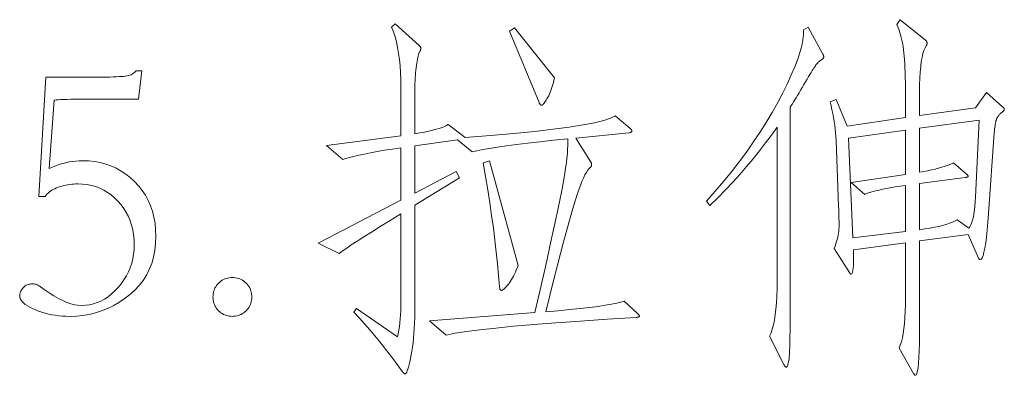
# Model space of a CAD drawing. Extents: x 0 to 1189, y 0 to 841.
# Tile 8 of 132: x 30 to 44, y 63 to 68. Entities that reach past the tile are written whole.
import ezdxf

# ---------------------------------------------------------------- set-up
doc = ezdxf.new("R2010")
doc.units = 0

msp = doc.modelspace()

# ---------------------------------------------------------------- linework, layer by layer
at = {"color": 7, "lineweight": 13}
for points in [[(39.069, 64.03), (39.074, 64.025), (39.079, 64.02), (39.083, 64.016), (39.086, 64.011), (39.089, 64.007), (39.092, 64.003), (39.093, 64), (39.095, 63.996), (39.096, 63.993), (39.096, 63.991), (39.095, 63.988), (39.094, 63.986), (39.091, 63.983), (39.088, 63.981), (39.084, 63.979), (39.079, 63.978), (39.072, 63.976), (39.065, 63.975), (39.057, 63.973), (39.048, 63.972), (38.639, 63.947), (38.262, 63.922), (37.915, 63.897), (37.6, 63.872), (37.315, 63.847), (37.062, 63.822), (36.84, 63.797), (36.649, 63.773), (36.49, 63.748), (36.361, 63.724), (36.124, 63.925), (37.618, 64.041), (37.678, 64.304), (37.733, 64.549), (37.784, 64.775), (37.83, 64.983), (37.872, 65.172), (37.909, 65.343), (37.941, 65.496), (37.969, 65.63), (37.992, 65.746), (38.011, 65.844), (38.026, 65.929), (38.04, 66.011), (38.052, 66.088), (38.062, 66.16), (38.07, 66.228), (38.076, 66.292), (38.08, 66.351), (38.083, 66.405), (38.083, 66.455), (38.082, 66.501), (37.878, 66.479), (37.689, 66.458), (37.515, 66.438), (37.357, 66.418), (37.214, 66.399), (37.086, 66.381), (36.974, 66.364), (36.878, 66.347), (36.797, 66.331), (36.731, 66.316), (36.52, 66.485), (35.918, 66.4), (35.918, 65.73), (36.504, 66.036), (36.551, 65.946), (35.918, 65.561), (35.918, 64.13), (35.917, 64.048), (35.916, 63.968), (35.913, 63.891), (35.91, 63.818), (35.905, 63.747), (35.9, 63.68), (35.893, 63.616), (35.886, 63.554), (35.877, 63.496), (35.868, 63.442), (35.858, 63.391), (35.848, 63.346), (35.839, 63.306), (35.83, 63.271), (35.821, 63.242), (35.812, 63.218), (35.804, 63.199), (35.796, 63.186), (35.788, 63.178), (35.781, 63.175), (35.777, 63.175), (35.774, 63.176), (35.771, 63.177), (35.767, 63.179), (35.763, 63.182), (35.76, 63.184), (35.756, 63.188), (35.752, 63.192), (35.748, 63.196), (35.744, 63.201), (35.683, 63.288), (35.62, 63.374), (35.555, 63.459), (35.489, 63.544), (35.422, 63.629), (35.352, 63.713), (35.281, 63.797), (35.208, 63.88), (35.134, 63.963), (35.057, 64.046), (35.094, 64.099), (35.675, 63.698), (35.684, 63.745), (35.692, 63.794), (35.699, 63.845), (35.705, 63.898), (35.711, 63.952), (35.715, 64.009), (35.718, 64.067), (35.721, 64.127), (35.722, 64.188), (35.722, 64.252), (35.722, 65.44), (35.568, 65.345), (35.429, 65.258), (35.304, 65.18), (35.195, 65.111), (35.1, 65.05), (35.019, 64.998), (34.954, 64.954), (34.903, 64.919), (34.867, 64.893), (34.846, 64.875), (34.551, 65.023), (35.722, 65.63), (35.722, 66.374), (35.602, 66.355), (35.49, 66.337), (35.387, 66.319), (35.292, 66.301), (35.205, 66.284), (35.127, 66.268), (35.057, 66.251), (34.996, 66.236), (34.943, 66.22), (34.899, 66.205), (34.667, 66.406), (35.722, 66.543), (35.722, 67.229), (35.721, 67.334), (35.717, 67.434), (35.711, 67.53), (35.701, 67.621), (35.689, 67.708), (35.675, 67.791), (35.658, 67.87), (35.638, 67.944), (35.616, 68.014), (35.59, 68.079), (35.638, 68.127), (35.981, 67.821), (35.985, 67.816), (35.989, 67.812), (35.992, 67.808), (35.995, 67.804), (35.997, 67.8), (35.999, 67.796), (36, 67.792), (36.001, 67.788), (36.002, 67.785), (36.002, 67.781), (36.002, 67.777), (36.002, 67.773), (36.001, 67.77), (36.001, 67.766), (36, 67.762), (35.998, 67.758), (35.997, 67.754), (35.996, 67.75), (35.994, 67.746), (35.992, 67.741), (35.986, 67.733), (35.981, 67.721), (35.976, 67.708), (35.971, 67.691), (35.966, 67.672), (35.961, 67.65), (35.956, 67.626), (35.951, 67.599), (35.946, 67.57), (35.942, 67.538), (35.937, 67.504), (35.933, 67.47), (35.929, 67.434), (35.926, 67.398), (35.924, 67.361), (35.922, 67.322), (35.92, 67.283), (35.919, 67.243), (35.918, 67.202), (35.918, 67.161), (35.918, 66.569), (35.989, 66.582), (36.055, 66.595), (36.115, 66.608), (36.17, 66.621), (36.22, 66.634), (36.264, 66.647), (36.303, 66.661), (36.337, 66.674), (36.365, 66.688), (36.388, 66.701), (36.63, 66.517), (36.991, 66.545), (37.318, 66.574), (37.613, 66.604), (37.875, 66.634), (38.103, 66.664), (38.299, 66.695), (38.462, 66.726), (38.592, 66.758), (38.689, 66.79), (38.753, 66.823), (38.959, 66.649), (38.965, 66.644), (38.97, 66.64), (38.975, 66.636), (38.979, 66.632), (38.982, 66.628), (38.985, 66.624), (38.987, 66.62), (38.989, 66.616), (38.99, 66.613), (38.99, 66.609), (38.99, 66.605), (38.989, 66.602), (38.986, 66.599), (38.983, 66.596), (38.98, 66.594), (38.975, 66.592), (38.97, 66.59), (38.963, 66.588), (38.956, 66.586), (38.948, 66.585), (38.198, 66.511), (38.404, 66.179), (38.407, 66.174), (38.41, 66.168), (38.412, 66.163), (38.414, 66.158), (38.416, 66.154), (38.418, 66.149), (38.419, 66.144), (38.419, 66.14), (38.42, 66.136), (38.42, 66.131), (38.42, 66.127), (38.419, 66.123), (38.418, 66.119), (38.417, 66.115), (38.415, 66.111), (38.412, 66.108), (38.41, 66.104), (38.407, 66.101), (38.403, 66.097), (38.399, 66.094), (38.382, 66.077), (38.364, 66.054), (38.345, 66.024), (38.325, 65.988), (38.305, 65.945), (38.283, 65.896), (38.261, 65.84), (38.238, 65.778), (38.215, 65.71), (38.19, 65.635), (38.164, 65.549), (38.134, 65.447), (38.101, 65.328), (38.064, 65.194), (38.023, 65.044), (37.98, 64.877), (37.933, 64.695), (37.882, 64.496), (37.828, 64.282), (37.771, 64.051), (37.948, 64.067), (38.111, 64.083), (38.259, 64.098), (38.392, 64.114), (38.51, 64.129), (38.613, 64.144), (38.702, 64.16), (38.776, 64.175), (38.835, 64.19), (38.879, 64.204)], [(44.238, 66.949), (44.242, 66.946), (44.245, 66.943), (44.248, 66.94), (44.251, 66.936), (44.253, 66.933), (44.255, 66.93), (44.257, 66.926), (44.258, 66.922), (44.258, 66.919), (44.259, 66.915), (44.258, 66.911), (44.257, 66.907), (44.255, 66.903), (44.252, 66.899), (44.248, 66.894), (44.243, 66.889), (44.238, 66.884), (44.232, 66.879), (44.224, 66.873), (44.216, 66.868), (44.208, 66.862), (44.2, 66.855), (44.193, 66.848), (44.186, 66.84), (44.179, 66.831), (44.172, 66.822), (44.166, 66.813), (44.161, 66.803), (44.155, 66.792), (44.15, 66.781), (44.146, 66.768), (44.141, 66.754), (44.137, 66.739), (44.134, 66.721), (44.13, 66.703), (44.127, 66.682), (44.124, 66.66), (44.121, 66.637), (44.118, 66.612), (44.116, 66.585), (44.037, 65.445), (44.027, 65.321), (44.017, 65.209), (44.006, 65.111), (43.995, 65.026), (43.983, 64.954), (43.97, 64.895), (43.958, 64.849), (43.944, 64.817), (43.93, 64.797), (43.916, 64.79), (43.913, 64.791), (43.911, 64.791), (43.909, 64.792), (43.907, 64.794), (43.905, 64.796), (43.903, 64.798), (43.901, 64.801), (43.899, 64.804), (43.897, 64.807), (43.894, 64.811), (43.747, 65.144), (43.06, 65.054), (43.06, 63.856), (43.06, 63.723), (43.058, 63.603), (43.055, 63.498), (43.051, 63.407), (43.046, 63.329), (43.039, 63.266), (43.032, 63.217), (43.023, 63.182), (43.013, 63.161), (43.002, 63.154), (43, 63.154), (42.998, 63.155), (42.995, 63.156), (42.993, 63.158), (42.99, 63.16), (42.988, 63.163), (42.985, 63.167), (42.982, 63.171), (42.979, 63.175), (42.976, 63.18), (42.77, 63.539), (42.787, 63.581), (42.802, 63.629), (42.816, 63.684), (42.827, 63.745), (42.837, 63.814), (42.845, 63.889), (42.852, 63.971), (42.856, 64.06), (42.859, 64.155), (42.86, 64.257), (42.86, 65.028), (42.126, 64.928), (42.127, 64.862), (42.126, 64.804), (42.125, 64.753), (42.123, 64.708), (42.121, 64.67), (42.117, 64.639), (42.113, 64.615), (42.107, 64.598), (42.101, 64.588), (42.094, 64.584), (42.091, 64.585), (42.088, 64.585), (42.085, 64.586), (42.082, 64.588), (42.08, 64.59), (42.077, 64.592), (42.075, 64.595), (42.072, 64.598), (42.07, 64.602), (42.068, 64.606), (41.851, 64.949), (41.864, 64.981), (41.876, 65.013), (41.886, 65.045), (41.895, 65.076), (41.903, 65.106), (41.909, 65.137), (41.914, 65.166), (41.917, 65.195), (41.919, 65.224), (41.92, 65.252), (41.92, 65.28), (41.92, 65.309), (41.92, 65.337), (41.919, 65.365), (41.919, 65.394), (41.918, 65.423), (41.917, 65.452), (41.917, 65.481), (41.916, 65.51), (41.915, 65.54), (41.878, 66.48), (41.875, 66.533), (41.871, 66.586), (41.866, 66.639), (41.859, 66.693), (41.851, 66.748), (41.842, 66.802), (41.832, 66.857), (41.82, 66.912), (41.808, 66.968), (41.793, 67.023), (41.878, 67.055), (42.036, 66.68), (42.86, 66.802), (42.86, 67.145), (42.859, 67.225), (42.859, 67.301), (42.857, 67.373), (42.856, 67.441), (42.853, 67.504), (42.85, 67.564), (42.847, 67.619), (42.843, 67.67), (42.838, 67.717), (42.833, 67.76), (42.828, 67.8), (42.821, 67.839), (42.814, 67.877), (42.805, 67.914), (42.796, 67.951), (42.786, 67.986), (42.776, 68.02), (42.764, 68.053), (42.752, 68.085), (42.738, 68.116), (42.786, 68.185), (43.145, 67.894), (43.149, 67.89), (43.152, 67.886), (43.156, 67.882), (43.158, 67.878), (43.161, 67.874), (43.163, 67.87), (43.164, 67.866), (43.165, 67.862), (43.166, 67.859), (43.166, 67.855), (43.166, 67.851), (43.165, 67.847), (43.165, 67.844), (43.164, 67.84), (43.163, 67.836), (43.162, 67.832), (43.161, 67.828), (43.159, 67.824), (43.157, 67.819), (43.155, 67.815), (43.137, 67.787), (43.121, 67.75), (43.107, 67.705), (43.095, 67.652), (43.084, 67.591), (43.076, 67.521), (43.069, 67.443), (43.064, 67.357), (43.061, 67.263), (43.06, 67.161), (43.06, 66.828), (43.852, 66.939), (44.005, 67.155)], [(37.892, 67.361), (37.886, 67.329), (37.878, 67.298), (37.871, 67.268), (37.862, 67.239), (37.853, 67.211), (37.844, 67.184), (37.834, 67.158), (37.823, 67.133), (37.812, 67.109), (37.8, 67.087), (37.788, 67.066), (37.777, 67.047), (37.767, 67.03), (37.757, 67.016), (37.748, 67.004), (37.74, 66.994), (37.733, 66.986), (37.726, 66.98), (37.72, 66.977), (37.715, 66.976), (37.711, 66.976), (37.706, 66.977), (37.702, 66.979), (37.698, 66.982), (37.694, 66.985), (37.69, 66.989), (37.686, 66.994), (37.682, 67), (37.679, 67.006), (37.676, 67.013), (37.259, 68.021), (37.327, 68.069)], [(41.693, 67.699), (41.695, 67.695), (41.697, 67.691), (41.698, 67.686), (41.7, 67.682), (41.701, 67.678), (41.702, 67.674), (41.703, 67.67), (41.703, 67.665), (41.704, 67.661), (41.704, 67.657), (41.703, 67.653), (41.702, 67.648), (41.7, 67.644), (41.697, 67.64), (41.694, 67.635), (41.689, 67.631), (41.684, 67.626), (41.678, 67.621), (41.672, 67.617), (41.664, 67.612), (41.656, 67.607), (41.648, 67.601), (41.64, 67.595), (41.632, 67.588), (41.624, 67.58), (41.617, 67.572), (41.609, 67.563), (41.601, 67.554), (41.593, 67.544), (41.585, 67.533), (41.576, 67.52), (41.566, 67.504), (41.554, 67.486), (41.54, 67.464), (41.525, 67.438), (41.508, 67.41), (41.489, 67.379), (41.469, 67.344), (41.447, 67.307), (41.424, 67.266), (41.4, 67.225), (41.377, 67.186), (41.355, 67.149), (41.334, 67.114), (41.314, 67.081), (41.295, 67.051), (41.277, 67.022), (41.26, 66.996), (41.244, 66.972), (41.229, 66.949), (41.229, 64.109), (41.228, 63.993), (41.228, 63.886), (41.227, 63.789), (41.226, 63.702), (41.225, 63.625), (41.223, 63.558), (41.221, 63.5), (41.218, 63.452), (41.216, 63.414), (41.213, 63.386), (41.209, 63.364), (41.206, 63.344), (41.202, 63.327), (41.198, 63.312), (41.194, 63.299), (41.19, 63.289), (41.185, 63.28), (41.181, 63.275), (41.176, 63.271), (41.17, 63.27), (41.168, 63.27), (41.166, 63.271), (41.163, 63.273), (41.16, 63.276), (41.157, 63.279), (41.154, 63.283), (41.15, 63.288), (41.147, 63.294), (41.143, 63.3), (41.139, 63.307), (40.938, 63.708), (40.958, 63.754), (40.976, 63.807), (40.992, 63.867), (41.006, 63.934), (41.017, 64.008), (41.027, 64.089), (41.034, 64.177), (41.04, 64.272), (41.043, 64.375), (41.044, 64.484), (41.044, 66.664), (40.965, 66.553), (40.882, 66.441), (40.796, 66.33), (40.707, 66.218), (40.613, 66.107), (40.517, 65.997), (40.416, 65.886), (40.312, 65.776), (40.205, 65.666), (40.094, 65.556), (40.046, 65.619), (40.168, 65.757), (40.286, 65.895), (40.398, 66.033), (40.506, 66.172), (40.609, 66.311), (40.707, 66.45), (40.8, 66.59), (40.889, 66.731), (40.973, 66.872), (41.052, 67.013), (41.124, 67.15), (41.189, 67.28), (41.245, 67.403), (41.294, 67.517), (41.335, 67.624), (41.367, 67.723), (41.392, 67.814), (41.409, 67.898), (41.418, 67.974), (41.419, 68.042), (41.482, 68.079)], [(32.006, 67.06), (31.267, 67.06), (31.188, 67.06), (31.117, 67.06), (31.053, 67.059), (30.997, 67.058), (30.948, 67.056), (30.906, 67.055), (30.872, 67.053), (30.845, 67.05), (30.825, 67.048), (30.813, 67.045), (30.744, 66.078), (30.791, 66.1), (30.838, 66.118), (30.885, 66.135), (30.932, 66.149), (30.979, 66.162), (31.027, 66.172), (31.075, 66.179), (31.123, 66.185), (31.171, 66.188), (31.219, 66.189), (31.305, 66.186), (31.387, 66.177), (31.467, 66.163), (31.545, 66.142), (31.619, 66.115), (31.691, 66.083), (31.761, 66.044), (31.828, 66), (31.892, 65.95), (31.953, 65.894), (32.01, 65.833), (32.062, 65.768), (32.107, 65.7), (32.146, 65.628), (32.179, 65.553), (32.206, 65.474), (32.227, 65.392), (32.242, 65.306), (32.251, 65.216), (32.254, 65.123), (32.25, 65.02), (32.239, 64.921), (32.221, 64.826), (32.195, 64.737), (32.161, 64.651), (32.12, 64.57), (32.072, 64.494), (32.016, 64.422), (31.953, 64.354), (31.882, 64.291), (31.807, 64.234), (31.729, 64.182), (31.649, 64.137), (31.568, 64.097), (31.484, 64.064), (31.398, 64.037), (31.31, 64.015), (31.221, 64), (31.129, 63.991), (31.035, 63.988), (30.982, 63.989), (30.931, 63.992), (30.88, 63.996), (30.83, 64.003), (30.781, 64.011), (30.733, 64.021), (30.686, 64.033), (30.639, 64.047), (30.594, 64.063), (30.549, 64.08), (30.507, 64.099), (30.469, 64.118), (30.436, 64.137), (30.407, 64.157), (30.383, 64.177), (30.363, 64.198), (30.347, 64.219), (30.336, 64.24), (30.33, 64.262), (30.327, 64.284), (30.328, 64.294), (30.329, 64.305), (30.332, 64.315), (30.335, 64.326), (30.339, 64.337), (30.344, 64.348), (30.351, 64.359), (30.358, 64.37), (30.366, 64.381), (30.375, 64.392), (30.385, 64.402), (30.395, 64.412), (30.407, 64.42), (30.419, 64.427), (30.432, 64.433), (30.445, 64.438), (30.459, 64.442), (30.474, 64.445), (30.49, 64.447), (30.507, 64.447), (30.518, 64.447), (30.529, 64.446), (30.54, 64.445), (30.55, 64.443), (30.56, 64.441), (30.569, 64.438), (30.578, 64.434), (30.586, 64.43), (30.594, 64.426), (30.602, 64.421), (30.674, 64.368), (30.744, 64.32), (30.811, 64.278), (30.875, 64.242), (30.936, 64.211), (30.994, 64.186), (31.049, 64.166), (31.102, 64.152), (31.152, 64.144), (31.198, 64.141), (31.257, 64.144), (31.314, 64.151), (31.37, 64.164), (31.424, 64.182), (31.477, 64.205), (31.528, 64.233), (31.579, 64.266), (31.627, 64.305), (31.675, 64.348), (31.721, 64.397), (31.764, 64.449), (31.803, 64.503), (31.837, 64.559), (31.866, 64.617), (31.891, 64.676), (31.912, 64.738), (31.928, 64.801), (31.939, 64.866), (31.946, 64.933), (31.948, 65.002), (31.946, 65.074), (31.939, 65.144), (31.927, 65.212), (31.911, 65.277), (31.891, 65.34), (31.865, 65.4), (31.835, 65.458), (31.801, 65.513), (31.762, 65.566), (31.718, 65.617), (31.671, 65.663), (31.622, 65.705), (31.571, 65.742), (31.517, 65.774), (31.462, 65.801), (31.404, 65.823), (31.344, 65.84), (31.282, 65.852), (31.217, 65.86), (31.151, 65.862), (31.121, 65.862), (31.092, 65.86), (31.064, 65.858), (31.036, 65.854), (31.008, 65.85), (30.98, 65.845), (30.953, 65.839), (30.926, 65.832), (30.9, 65.824), (30.874, 65.814), (30.849, 65.805), (30.825, 65.794), (30.802, 65.783), (30.782, 65.771), (30.762, 65.758), (30.744, 65.744), (30.728, 65.73), (30.712, 65.715), (30.699, 65.699), (30.686, 65.683), (30.597, 65.683), (30.697, 67.372), (31.272, 67.372), (31.349, 67.372), (31.42, 67.372), (31.486, 67.373), (31.546, 67.373), (31.601, 67.374), (31.65, 67.376), (31.695, 67.377), (31.733, 67.379), (31.767, 67.38), (31.795, 67.382), (31.819, 67.385), (31.843, 67.389), (31.864, 67.394), (31.884, 67.4), (31.903, 67.407), (31.92, 67.416), (31.936, 67.426), (31.95, 67.436), (31.963, 67.448), (31.974, 67.462), (32.054, 67.462)], [(43.905, 66.765), (43.06, 66.649), (43.06, 66.026), (43.118, 66.036), (43.174, 66.048), (43.228, 66.06), (43.279, 66.072), (43.328, 66.085), (43.375, 66.098), (43.42, 66.112), (43.462, 66.127), (43.503, 66.142), (43.541, 66.158), (43.72, 66.005), (43.725, 66), (43.73, 65.996), (43.734, 65.993), (43.737, 65.989), (43.74, 65.985), (43.742, 65.982), (43.744, 65.979), (43.746, 65.976), (43.746, 65.973), (43.747, 65.97), (43.746, 65.968), (43.745, 65.965), (43.743, 65.963), (43.74, 65.961), (43.736, 65.959), (43.731, 65.957), (43.726, 65.956), (43.72, 65.954), (43.712, 65.953), (43.704, 65.952), (43.06, 65.867), (43.06, 65.213), (43.135, 65.224), (43.205, 65.235), (43.27, 65.248), (43.331, 65.261), (43.386, 65.275), (43.437, 65.289), (43.483, 65.305), (43.525, 65.321), (43.562, 65.338), (43.594, 65.355), (43.757, 65.234), (43.772, 65.256), (43.786, 65.283), (43.799, 65.315), (43.81, 65.352), (43.821, 65.393), (43.829, 65.44), (43.837, 65.491), (43.843, 65.546), (43.848, 65.607), (43.852, 65.672)], [(42.86, 65.186), (42.86, 65.841), (42.785, 65.83), (42.713, 65.819), (42.646, 65.807), (42.583, 65.795), (42.523, 65.783), (42.468, 65.77), (42.416, 65.757), (42.368, 65.743), (42.324, 65.729), (42.284, 65.714), (42.094, 65.883), (42.86, 65.994), (42.86, 66.622), (42.052, 66.511), (42.115, 65.097)], [(37.38, 64.706), (37.367, 64.673), (37.354, 64.641), (37.341, 64.611), (37.328, 64.583), (37.314, 64.556), (37.3, 64.531), (37.286, 64.507), (37.272, 64.485), (37.258, 64.464), (37.243, 64.445), (37.229, 64.427), (37.215, 64.411), (37.203, 64.397), (37.192, 64.385), (37.181, 64.375), (37.172, 64.367), (37.164, 64.361), (37.157, 64.356), (37.15, 64.353), (37.145, 64.352), (37.141, 64.353), (37.136, 64.355), (37.133, 64.357), (37.129, 64.361), (37.126, 64.367), (37.123, 64.373), (37.121, 64.381), (37.119, 64.389), (37.117, 64.399), (37.116, 64.41), (37.103, 64.568), (37.088, 64.73), (37.071, 64.896), (37.051, 65.065), (37.029, 65.238), (37.005, 65.414), (36.978, 65.595), (36.949, 65.779), (36.918, 65.966), (36.884, 66.158), (36.974, 66.189)], [(33.336, 63.988), (33.313, 63.989), (33.291, 63.991), (33.27, 63.995), (33.249, 64.001), (33.229, 64.008), (33.21, 64.016), (33.192, 64.027), (33.174, 64.039), (33.157, 64.052), (33.141, 64.067), (33.126, 64.083), (33.113, 64.1), (33.101, 64.118), (33.09, 64.136), (33.082, 64.156), (33.075, 64.175), (33.069, 64.196), (33.065, 64.217), (33.063, 64.24), (33.062, 64.262), (33.063, 64.285), (33.065, 64.307), (33.069, 64.329), (33.075, 64.349), (33.082, 64.369), (33.09, 64.389), (33.101, 64.407), (33.113, 64.425), (33.126, 64.442), (33.141, 64.458), (33.157, 64.473), (33.174, 64.486), (33.192, 64.498), (33.21, 64.508), (33.229, 64.517), (33.249, 64.524), (33.27, 64.53), (33.291, 64.534), (33.313, 64.536), (33.336, 64.537), (33.359, 64.536), (33.381, 64.534), (33.403, 64.53), (33.423, 64.524), (33.443, 64.517), (33.462, 64.508), (33.481, 64.498), (33.499, 64.486), (33.515, 64.473), (33.532, 64.458), (33.547, 64.442), (33.56, 64.425), (33.572, 64.407), (33.582, 64.389), (33.591, 64.369), (33.598, 64.349), (33.604, 64.329), (33.608, 64.307), (33.61, 64.285), (33.611, 64.262), (33.61, 64.24), (33.608, 64.217), (33.604, 64.196), (33.598, 64.175), (33.591, 64.156), (33.582, 64.136), (33.572, 64.118), (33.56, 64.1), (33.547, 64.083), (33.532, 64.067), (33.515, 64.052), (33.499, 64.039), (33.481, 64.027), (33.462, 64.016), (33.443, 64.008), (33.423, 64.001), (33.403, 63.995), (33.381, 63.991), (33.359, 63.989)]]:
    msp.add_lwpolyline(points, close=True, dxfattribs=at)

doc.saveas('drawing.dxf')
